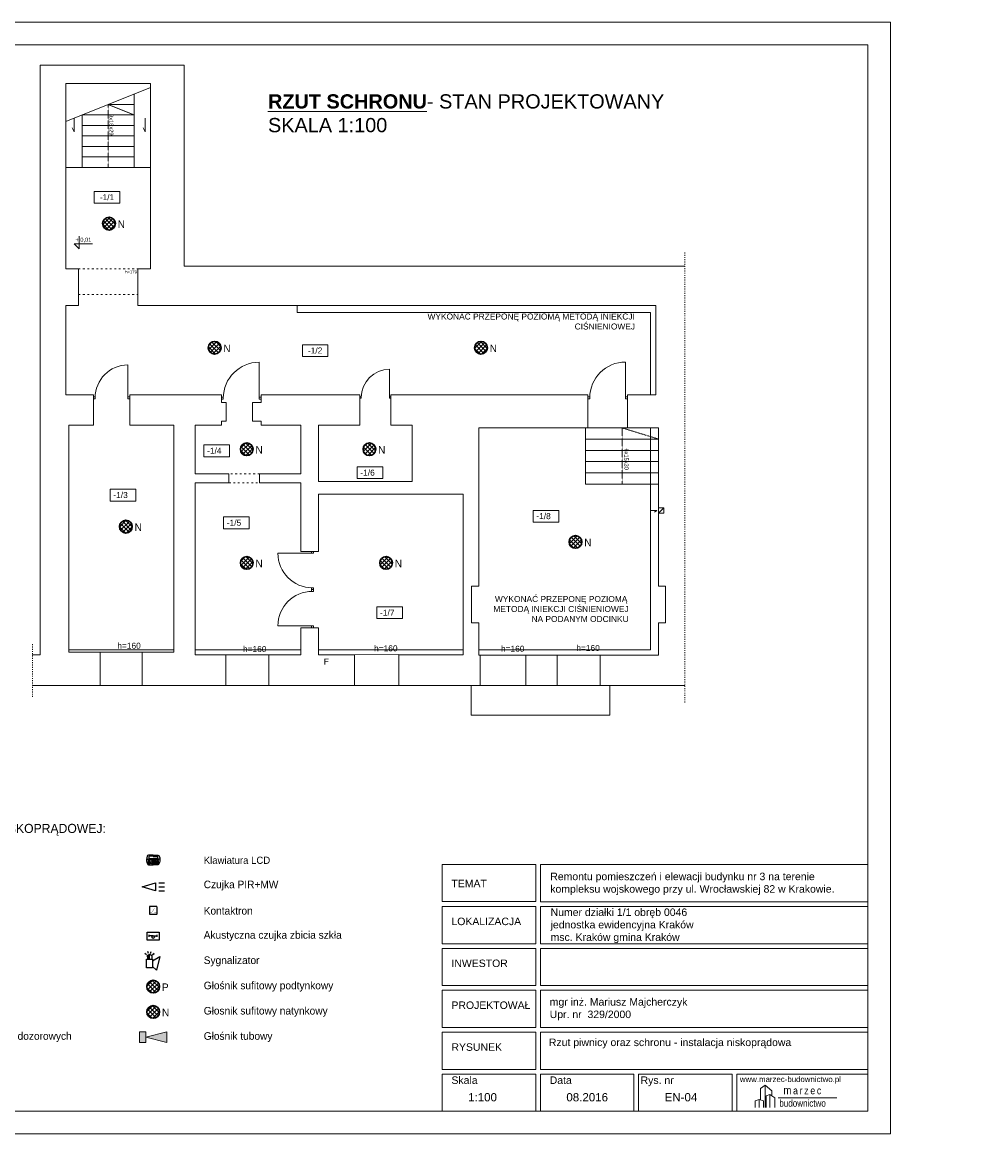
# Model space of a CAD drawing. Header units: centimetres. Extents: x 74448 to 96987, y -37016 to -10817.
# Tile 18 of 174: x 76329 to 78903, y -37016 to -34046. Entities that reach past the tile are written whole.
import ezdxf
from ezdxf.enums import TextEntityAlignment as Align

# ---------------------------------------------------------------- set-up
doc = ezdxf.new("R2010")
doc.units = ezdxf.units.CM
doc.header["$LTSCALE"] = 0.02
doc.linetypes.add('ACAD_ISO03W100', pattern=[30, 12, -18])
doc.layers.get('0').update_dxf_attribs({"color": 8, "lineweight": 13})
for name, color, linetype, lineweight in [('0_stolarka', 8, 'Continuous', 13), ('_AUDIO', 7, 'Continuous', 18), ('_pk_tabelka', 7, 'Continuous', 15), ('CCTV', 7, 'Continuous', 25), ('ei30', 8, 'Continuous', 13), ('LINIE PRZEKROJOWE', 8, 'Continuous', 13), ('OPISY', 8, 'Continuous', 13), ('OSIE', 8, 'ACAD_ISO03W100', 13), ('SSWiN', 7, 'Continuous', 25), ('stolarka', 8, 'Continuous', 13), ('WIDOK', 8, 'Continuous', 13)]:
    doc.layers.add(name, color=color, linetype=linetype, lineweight=lineweight)
doc.styles.add('ARCH. STANDARD', font='arial.ttf')
doc.styles.get("Standard").update_dxf_attribs({"font": 'arial.ttf', "height": 12})
doc.styles.add('Tomasz_W legenda', font='TCM_____.TTF')
pattern_1 = [(45, (-5798.748, -5798.748), (-5.6126601, 5.6126601), []), (135, (-5798.748, -5798.748), (-5.6126601, -5.6126601), [])]
pattern_2 = [(45, (-15376.0345, -10041.89), (-5.6126601, 5.6126601), []), (135, (-15376.0345, -10041.89), (-5.6126601, -5.6126601), [])]

# ---------------------------------------------------------------- blocks, each defined once
blk = doc.blocks.new('*U3')
at = {"layer": 'stolarka', "transparency": 33554684}
blk.add_lwpolyline([(5, 0), (5, 95)], dxfattribs=at)
for points in [[(0, 2.5), (0, -2.5), (5, -2.5), (5, 2.5)], [(100, -2.5), (105, -2.5), (105, 2.5), (100, 2.5)]]:
    blk.add_lwpolyline(points, close=True, dxfattribs=at)
blk.add_arc((5, 0), 95, 0, 90, dxfattribs=at)
blk = doc.blocks.new('A$C2559252F')
at = {"lineweight": 9}
for p, q in [((-20.01, 3.95), (-18.01, 5.47)), ((-18.01, 5.47), (-15.17, 2.98)), ((-18.01, 5.47), (-18.01, -4.14)), ((-20.01, -0.88), (-20.01, 3.95)), ((-17.65, 0.81), (-16.1, 1.39)), ((-17.65, -4.14), (-17.65, 0.81)), ((-16.1, 1.39), (-13.97, 0.07)), ((-16.1, 1.39), (-16.1, -4.14)), ((-15.17, 2.98), (-15.17, 0.81)), ((-13.97, 0.07), (-13.97, -4.14)), ((-12.57, 0), (12.57, 0)), ((-20.67, -0.7), (-20.67, -4.14))]:
    blk.add_line(p, q, dxfattribs=at)
blk.add_lwpolyline([(-22.28, -4.14), (-22.28, -1.29), (-20.67, -0.7), (-18.79, -1.2), (-18.79, -4.14)], dxfattribs=at)
at = {"lineweight": 9, "attachment_point": 1}
for s, insert, char_height, width in [('{\\fTechnic|b0|i0|c2|p2;\\H1.1667x;m\\H0.57141x; \\H1.6001x;a\\H0.62496x; \\H1.6001x;r\\H0.62496x; \\H1.6001x;z\\H0.62496x; \\H1.6001x;e\\H0.62496x; \\H1.6001x;c}', (-10.22, 5.04), 3, 25.2165), ('{\\fTechnic|b0|i0|c2|p2;\\H0.25x;budownictwo}', (-11.99, -0.78), 12, 32.0979)]:
    blk.add_mtext(s, dxfattribs=dict(at, insert=insert, char_height=char_height, width=width))
blk = doc.blocks.new('AAT_PIR')
at = {"ltscale": 50}
blk.add_lwpolyline([(0, 0), (22.5, 6.75), (22.5, -6.75)], close=True, dxfattribs=at)
for points in [[(28.125, 6.75), (37.125, 6.75)], [(28.125, 0), (37.125, 0)], [(28.125, -6.75), (37.125, -6.75)]]:
    blk.add_lwpolyline(points, dxfattribs=at)
blk = doc.blocks.new('AAT_KLAW_LCD')
for points in [[(13.1, 10.2), (3.6, 10.2), (2.2, 9.6), (1.2, 8.1), (0.3, 4.8), (0, 1.5), (0, -1.5), (0.6, -4.4), (1.7, -7.2), (2.4, -8.2), (4, -8.8), (13.1, -8.8)], [(0.1, 2.3), (13.1, 2.3)], [(13.1, 10.2), (22.5, 10.2), (24, 9.6), (25, 8.1), (25.9, 4.8), (26.2, 1.5), (26.2, -1.5), (25.6, -4.4), (24.5, -7.2), (23.8, -8.2), (22.2, -8.8), (13.1, -8.8)], [(26.1, 2.3), (13.1, 2.3)]]:
    blk.add_lwpolyline(points)
for points in [[(3.7, 1.2), (4.6, 1.2, -0.414214), (5, 0.8), (5, 0.6, -0.414214), (4.6, 0.2), (3.7, 0.2, -0.414214), (3.3, 0.6), (3.3, 0.8, -0.414214)], [(6, 1.2), (7, 1.2, -0.414214), (7.4, 0.8), (7.4, 0.6, -0.414214), (7, 0.2), (6, 0.2, -0.414214), (5.6, 0.6), (5.6, 0.8, -0.414214)], [(9.9, 1.2), (11.4, 1.2, -0.414214), (11.8, 0.8), (11.8, 0.4, -0.414214), (11.4, 0), (9.9, 0, -0.414214), (9.5, 0.4), (9.5, 0.8, -0.414214)], [(12.9, 1.2), (14.5, 1.2, -0.414214), (14.9, 0.8), (14.9, 0.4, -0.414214), (14.5, 0), (12.9, 0, -0.414214), (12.5, 0.4), (12.5, 0.8, -0.414214)], [(16.2, 1.2), (17.7, 1.2, -0.414214), (18.1, 0.8), (18.1, 0.4, -0.414214), (17.7, 0), (16.2, 0, -0.414214), (15.8, 0.4), (15.8, 0.8, -0.414214)], [(20.9, 1.2), (22.4, 1.2, -0.414214), (22.8, 0.8), (22.8, 0.6, -0.414214), (22.4, 0.2), (20.9, 0.2, -0.414214), (20.5, 0.6), (20.5, 0.8, -0.414214)], [(3.7, -1.5), (7, -1.5, -0.414214), (7.4, -1.9), (7.4, -2.1, -0.414214), (7, -2.5), (3.7, -2.5, -0.414214), (3.3, -2.1), (3.3, -1.9, -0.414214)], [(3.7, -3.7), (7, -3.7, -0.414214), (7.4, -4.1), (7.4, -4.3, -0.414214), (7, -4.7), (3.7, -4.7, -0.414214), (3.3, -4.3), (3.3, -4.1, -0.414214)], [(3.7, -5.8), (7, -5.8, -0.414214), (7.4, -6.2), (7.4, -6.4, -0.414214), (7, -6.8), (3.7, -6.8, -0.414214), (3.3, -6.4), (3.3, -6.2, -0.414214)], [(9.9, -1.1), (11.4, -1.1, -0.414214), (11.8, -1.5), (11.8, -1.9, -0.414214), (11.4, -2.3), (9.9, -2.3, -0.414214), (9.5, -1.9), (9.5, -1.5, -0.414214)], [(9.9, -3.4), (11.4, -3.4, -0.414214), (11.8, -3.8), (11.8, -4.2, -0.414214), (11.4, -4.6), (9.9, -4.6, -0.414214), (9.5, -4.2), (9.5, -3.8, -0.414214)], [(9.9, -5.5), (11.4, -5.5, -0.414214), (11.8, -5.9), (11.8, -6.3, -0.414214), (11.4, -6.7), (9.9, -6.7, -0.414214), (9.5, -6.3), (9.5, -5.9, -0.414214)], [(12.9, -1.1), (14.5, -1.1, -0.414214), (14.9, -1.5), (14.9, -1.9, -0.414214), (14.5, -2.3), (12.9, -2.3, -0.414214), (12.5, -1.9), (12.5, -1.5, -0.414214)], [(12.9, -3.4), (14.5, -3.4, -0.414214), (14.9, -3.8), (14.9, -4.2, -0.414214), (14.5, -4.6), (12.9, -4.6, -0.414214), (12.5, -4.2), (12.5, -3.8, -0.414214)], [(12.9, -5.5), (14.5, -5.5, -0.414214), (14.9, -5.9), (14.9, -6.3, -0.414214), (14.5, -6.7), (12.9, -6.7, -0.414214), (12.5, -6.3), (12.5, -5.9, -0.414214)], [(16.2, -1.1), (17.7, -1.1, -0.414214), (18.1, -1.5), (18.1, -1.9, -0.414214), (17.7, -2.3), (16.2, -2.3, -0.414214), (15.8, -1.9), (15.8, -1.5, -0.414214)], [(16.2, -3.4), (17.7, -3.4, -0.414214), (18.1, -3.8), (18.1, -4.2, -0.414214), (17.7, -4.6), (16.2, -4.6, -0.414214), (15.8, -4.2), (15.8, -3.8, -0.414214)], [(16.2, -5.5), (17.7, -5.5, -0.414214), (18.1, -5.9), (18.1, -6.3, -0.414214), (17.7, -6.7), (16.2, -6.7, -0.414214), (15.8, -6.3), (15.8, -5.9, -0.414214)], [(20.9, -0.7), (22.4, -0.7, -0.414214), (22.8, -1.1), (22.8, -1.2, -0.414214), (22.4, -1.6), (20.9, -1.6, -0.414214), (20.5, -1.2), (20.5, -1.1, -0.414214)], [(20.9, -2.4), (22.4, -2.4, -0.414214), (22.8, -2.8), (22.8, -3, -0.414214), (22.4, -3.4), (20.9, -3.4, -0.414214), (20.5, -3), (20.5, -2.8, -0.414214)], [(20.9, -4.2), (22.4, -4.2, -0.414214), (22.8, -4.6), (22.8, -4.8, -0.414214), (22.4, -5.2), (20.9, -5.2, -0.414214), (20.5, -4.8), (20.5, -4.6, -0.414214)], [(20.9, -5.8), (22.4, -5.8, -0.414214), (22.8, -6.2), (22.8, -6.3, -0.414214), (22.4, -6.7), (20.9, -6.7, -0.414214), (20.5, -6.3), (20.5, -6.2, -0.414214)]]:
    blk.add_lwpolyline(points, format="xyb", close=True)
for points in [[(13.1, 8.1), (5.5, 8.1, 0.414214), (4.5, 7.1), (4.5, 4.8, 0.414214), (5.5, 3.8), (13.1, 3.8)], [(13.1, 8.1), (20.7, 8.1, -0.414214), (21.7, 7.1), (21.7, 4.8, -0.414214), (20.7, 3.8), (13.1, 3.8)]]:
    blk.add_lwpolyline(points, format="xyb")
blk = doc.blocks.new('AAT_SYGN.OPT.AKU')
blk.add_hatch(color=256).paths.add_polyline_path([(6.3, 18.5), (6.3, 28.7), (6.1, 28.7), (5.6, 28.6), (5.1, 28.5), (4.7, 28.3), (4.3, 28.1), (4, 27.9), (3.6, 27.7), (3.3, 27.4), (2.9, 27.1), (2.6, 26.6), (2.3, 26.2), (2.1, 25.8), (1.9, 25.4), (1.8, 25), (1.7, 24.6), (1.7, 24.3), (1.7, 23.8), (1.7, 18.5)])
for points in [[(0.1, 28.1), (-3.5, 30.7)], [(1.7, 23.8), (1.7, 24.3), (1.7, 24.6), (1.8, 25), (1.9, 25.4), (2.1, 25.8), (2.3, 26.2), (2.6, 26.6), (2.9, 27.1), (3.3, 27.4), (3.6, 27.7), (4, 27.9), (4.3, 28.1), (4.7, 28.3), (5.1, 28.5), (5.6, 28.6), (6.1, 28.7), (6.6, 28.7), (6.9, 28.7), (7.4, 28.6), (7.7, 28.5), (8.1, 28.4), (8.5, 28.3), (8.8, 28.1), (9.1, 28), (9.4, 27.8), (9.6, 27.6), (9.8, 27.5), (10, 27.3), (10.3, 26.9), (10.5, 26.7), (10.7, 26.4), (10.9, 26.1), (11.1, 25.8), (11.2, 25.3), (11.3, 25.1), (11.4, 24.7), (11.4, 24.4), (11.5, 24.1), (11.5, 23.8)], [(3.9, 30.9), (2.6, 35.1)], [(6.3, 18.5), (6.3, 28.7)], [(8.7, 30.9), (10.1, 35.1)], [(1.7, 23.8), (1.7, 18.5)], [(11.5, 23.8), (11.5, 18.5)], [(13.1, 14.7), (28.7, 24), (21.7, -5.1), (13.1, 2.5)]]:
    blk.add_lwpolyline(points)
for points in [[(12.6, 28.1), (16.2, 30.7)], [(0, 18.5), (13.1, 18.5), (13.1, 0), (0, 0)]]:
    blk.add_lwpolyline(points, close=True)
blk = doc.blocks.new('AAT_KONTRKTRON')
blk.add_lwpolyline([(1, -8.3), (15.5, -8.3, 0.414214), (16.5, -7.3), (16.5, 7.3, 0.414214), (15.5, 8.3), (1, 8.3, 0.414214), (0, 7.3), (0, -7.3, 0.414214)], format="xyb", close=True)
at = {"const_width": 0.551}
for points in [[(1.7, -3.9), (5.5, -3.9), (11, 4.4)], [(11, -3.9), (14.9, -3.9)]]:
    blk.add_lwpolyline(points, dxfattribs=at)
blk = doc.blocks.new('AAT_CZUJKA ST. SZKŁA')
for p, q in [((6.5, -2.3), (6.5, 4.1)), ((18, 0.9), (6.5, 0.9)), ((18, 0.9), (29.5, 0.9)), ((29.5, -2.3), (29.5, 4.1))]:
    blk.add_line(p, q)
blk.add_lwpolyline([(1, 12), (35, 12, -0.414214), (36, 11), (36, -11, -0.414214), (35, -12), (1, -12, -0.414214), (0, -11), (0, 11, -0.414214)], format="xyb", close=True)
at = {"ltscale": 0.1}
blk.add_circle((18, -2.9), 3.8, dxfattribs=at)

msp = doc.modelspace()

# ---------------------------------------------------------------- hatches: boundary and pattern name
at = {"layer": '_AUDIO'}
h = msp.add_hatch(dxfattribs=at)
h.set_pattern_fill('ANSI37', color=256, scale=2.5)
h.set_pattern_definition(pattern_1)
h.paths.add_polyline_path([(76578.1, -34583.9, 1), (76544.1, -34583.9, 1)])
h = msp.add_hatch(dxfattribs=at)
h.set_pattern_fill('ANSI37', color=256, scale=2.5)
h.set_pattern_definition(pattern_1)
h.paths.add_polyline_path([(76860.3, -34915.6, 1), (76826.3, -34915.6, 1)])
h = msp.add_hatch(dxfattribs=at)
h.set_pattern_fill('ANSI37', color=256, scale=2.5)
h.set_pattern_definition(pattern_1)
h.paths.add_polyline_path([(77571.8, -34915.6, 1), (77537.8, -34915.6, 1)])
h = msp.add_hatch(dxfattribs=at)
h.set_pattern_fill('ANSI37', color=256, scale=2.5)
h.set_pattern_definition(pattern_1)
h.paths.add_polyline_path([(76946, -35186.8, 1), (76912, -35186.8, 1)])
h = msp.add_hatch(dxfattribs=at)
h.set_pattern_fill('ANSI37', color=256, scale=2.5)
h.set_pattern_definition(pattern_1)
h.paths.add_polyline_path([(77273.8, -35186.8, 1), (77239.8, -35186.8, 1)])
h = msp.add_hatch(dxfattribs=at)
h.set_pattern_fill('ANSI37', color=256, scale=2.5)
h.set_pattern_definition(pattern_1)
h.paths.add_polyline_path([(76623.1, -35393.5, 1), (76589.1, -35393.5, 1)])
h = msp.add_hatch(dxfattribs=at)
h.set_pattern_fill('ANSI37', color=256, scale=2.5)
h.set_pattern_definition(pattern_1)
h.paths.add_polyline_path([(77824.3, -35434.3, 1), (77790.3, -35434.3, 1)])
h = msp.add_hatch(dxfattribs=at)
h.set_pattern_fill('ANSI37', color=256, scale=2.5)
h.set_pattern_definition(pattern_1)
h.paths.add_polyline_path([(76946, -35490.5, 1), (76912, -35490.5, 1)])
h = msp.add_hatch(dxfattribs=at)
h.set_pattern_fill('ANSI37', color=256, scale=2.5)
h.set_pattern_definition(pattern_1)
h.paths.add_polyline_path([(77318.2, -35490.3, 1), (77284.2, -35490.3, 1)])
h = msp.add_hatch(dxfattribs=at)
h.set_pattern_fill('ANSI37', color=256, scale=2.5)
h.set_pattern_definition(pattern_2)
h.paths.add_polyline_path([(76696.1, -36622.5, 1), (76662.1, -36622.5, 1)])
h = msp.add_hatch(dxfattribs=at)
h.set_pattern_fill('ANSI37', color=256, scale=2.5)
h.set_pattern_definition(pattern_2)
h.paths.add_polyline_path([(76696.1, -36690, 1), (76662.1, -36690, 1)])
h = msp.add_hatch(color=256, dxfattribs=at)
h.dxf.hatch_style = 1
h.paths.add_polyline_path([(76642.4, -36771.5), (76659.5, -36771.5), (76659.5, -36757.5), (76659.5, -36743.5), (76642.4, -36743.5)])
h.paths.add_polyline_path([(76659.5, -36757.5), (76715.8, -36771.5), (76715.8, -36743.5)])

# ---------------------------------------------------------------- linework, layer by layer
at = {"ltscale": 20}
for points in [[(76445.3, -34209.5), (76672.3, -34209.5)], [(76628.3, -34237.5), (76628.3, -34433.5)], [(76558.8, -34265.5), (76628.3, -34265.5)], [(76489.3, -34293.5), (76489.3, -34433.5)], [(76489.3, -34293.5), (76628.3, -34293.5)], [(76489.3, -34321.5), (76628.3, -34321.5)], [(76489.3, -34349.5), (76628.3, -34349.5)], [(76489.3, -34377.5), (76628.3, -34377.5)], [(76489.3, -34405.5), (76628.3, -34405.5)], [(76445.3, -34433.5), (76672.3, -34433.5)]]:
    msp.add_lwpolyline(points, dxfattribs=at)
for points in [[(76468.1, -34301.6), (76468.1, -34338.8), (76462.8, -34328)], [(76657.8, -34301.6), (76657.8, -34338.8), (76652.5, -34328)], [(77834.3, -35129.6), (77834.3, -35129.6), (77834.3, -35159.6), (78029.3, -35159.6)], [(77840.3, -35129.6), (77946.3, -35129.6)], [(77834.3, -35159.6), (77834.3, -35159.6), (77834.3, -35189.6), (78029.3, -35189.6)], [(77834.3, -35189.6), (77834.3, -35189.6), (77834.3, -35219.6), (78029.3, -35219.6)], [(77834.3, -35219.6), (77834.3, -35219.6), (77834.3, -35249.6), (78029.3, -35249.6)], [(77834.3, -35249.6), (77834.3, -35249.6), (77834.3, -35279.6), (78029.3, -35279.6)], [(78007.7, -35349.9), (78024.3, -35349.9), (78018, -35354.8)], [(77528.8, -35817.6), (77528.8, -35897.6), (77898.8, -35897.6), (77898.8, -35817.6)]]:
    msp.add_lwpolyline(points)
at = {"layer": '0_stolarka'}
for points in [[(77063.3, -34802.6), (77063.3, -34821.2)], [(77063.3, -34821.2), (78007.4, -34821.2), (78007.4, -35041.6)], [(78007.4, -35129.6), (78007.4, -35722.8), (77549.3, -35722.8)], [(76734.3, -35722.8), (76453.3, -35722.8)], [(77073.3, -35722.8), (76791.3, -35722.8)], [(77507.3, -35722.8), (77120.3, -35722.8)]]:
    msp.add_lwpolyline(points, dxfattribs=at)
at = {"layer": '_AUDIO'}
for points in [[(76642.4, -36743.5), (76642.4, -36771.5), (76659.5, -36771.5), (76659.5, -36757.5), (76659.5, -36743.5), (76642.4, -36743.5)], [(76659.5, -36757.5), (76715.8, -36743.5), (76715.8, -36771.5), (76659.5, -36757.5)]]:
    msp.add_lwpolyline(points, dxfattribs=at)
at = {"layer": '_AUDIO', "lineweight": 30}
for centre in [(76561.1, -34583.9), (76843.3, -34915.6), (77554.8, -34915.6), (76929, -35186.8), (77256.8, -35186.8), (76606.1, -35393.5), (77807.3, -35434.3), (76929, -35490.5), (77301.2, -35490.3), (76679.1, -36622.5), (76679.1, -36690)]:
    msp.add_circle(centre, 17, dxfattribs=at)
at = {"layer": '_pk_tabelka', "color": 7, "ltscale": 3}
for p, q in [((78648.4, -34045.7), (74448.4, -34045.7)), ((78648.4, -34045.7), (78648.4, -37015.7)), ((78588.4, -34105.7), (74698.4, -34105.7)), ((78588.4, -34105.7), (78588.4, -36955.7)), ((78588.4, -36955.7), (74698.4, -36955.7)), ((78648.4, -37015.7), (74448.4, -37015.7))]:
    msp.add_line(p, q, dxfattribs=at)
for points in [[(77450.9, -36395.5), (77700.9, -36395.5), (77700.9, -36296.1), (77450.9, -36296.1)], [(77713.4, -36396), (78588.4, -36396), (78588.4, -36296.6), (77713.4, -36296.6)], [(77450.9, -36508), (77700.9, -36508), (77700.9, -36408.5), (77450.9, -36408.5)], [(77713.4, -36508), (78588.4, -36508), (78588.4, -36408.5), (77713.4, -36408.5)], [(77450.9, -36619.9), (77700.9, -36619.9), (77700.9, -36520.5), (77450.9, -36520.5)], [(77713.4, -36619.9), (78588.4, -36619.9), (78588.4, -36520.5), (77713.4, -36520.5)], [(77450.9, -36731.8), (77700.9, -36731.8), (77700.9, -36632.4), (77450.9, -36632.4)], [(77713.4, -36731.8), (78588.4, -36731.8), (78588.4, -36632.4), (77713.4, -36632.4)], [(77450.9, -36843.7), (77700.9, -36843.7), (77700.9, -36744.3), (77450.9, -36744.3)], [(77713.4, -36843.7), (78588.4, -36843.7), (78588.4, -36744.3), (77713.4, -36744.3)], [(77450.9, -36955.7), (77700.9, -36955.7), (77700.9, -36856.2), (77450.9, -36856.2)], [(77713.4, -36955.7), (77963.4, -36955.7), (77963.4, -36856.2), (77713.4, -36856.2)], [(77975.9, -36955.7), (78225.9, -36955.7), (78225.9, -36856.2), (77975.9, -36856.2)], [(78238.4, -36955.7), (78588.4, -36955.7), (78588.4, -36856.2), (78238.4, -36856.2)]]:
    msp.add_lwpolyline(points, close=True, dxfattribs=at)
at = {"layer": 'LINIE PRZEKROJOWE'}
for points in [[(76377.3, -35735.6), (76377.3, -34160.5), (76445.3, -34160.5)], [(76377.3, -34160.5), (76614.3, -34160.5)], [(76692.3, -34160.5), (76614.3, -34160.5)], [(76692.3, -34160.5), (76762.3, -34160.5)], [(76762.3, -34160.5), (76762.3, -34509.2)], [(76445.3, -34209.5), (76445.3, -34704.5)], [(76618.4, -34209.5), (76445.3, -34209.5)], [(76614.3, -34209.5), (76672.3, -34209.5)], [(76672.3, -34704.5), (76672.3, -34209.5)], [(76445.3, -34311.2), (76672.3, -34219.8)], [(76762.3, -34509.2), (76762.3, -34697.2)], [(76445.3, -34704.5), (76479.3, -34704.5)], [(76479.3, -34704.5), (76479.3, -34802.4), (76445.3, -34802.4)], [(76638.3, -34704.5), (76672.3, -34704.5)], [(76638.3, -34704.5), (76638.3, -34802.6), (76661.3, -34802.6)], [(76846.3, -34697.2), (76762.3, -34697.2)], [(76762.3, -34697.2), (78099.3, -34697.2)], [(76772.3, -34697.2), (76846.3, -34697.2)], [(76875.3, -34697.2), (76858.3, -34697.2)], [(76858.3, -34697.2), (76875.3, -34697.2)], [(76445.3, -34802.6), (76445.3, -35041.6), (76519.3, -35041.6)], [(77946.3, -35041.6), (78022.3, -35041.6), (78022.3, -34802.6), (76638.3, -34802.6)], [(76445.3, -35041.6), (76519.3, -35041.6), (76519.3, -35122.6)], [(76616.3, -35041.6), (76861.3, -35041.6)], [(76616.3, -35041.6), (76616.3, -35122.6)], [(76616.3, -35041.6), (76861.3, -35041.6), (76861.3, -35061.6)], [(76967.3, -35041.6), (77231.3, -35041.6)], [(76967.3, -35041.6), (76967.3, -35061.6)], [(76967.3, -35041.6), (77231.3, -35041.6), (77231.3, -35122.6)], [(77314.3, -35041.6), (77840.3, -35041.6)], [(77314.3, -35041.6), (77314.3, -35122.6)], [(77314.3, -35041.6), (77840.3, -35041.6), (77840.3, -35129.6)], [(77946.3, -35041.6), (77946.3, -35129.6)], [(76861.3, -35061.6), (76874.3, -35061.6), (76874.3, -35111.6), (76861.3, -35111.6)], [(76944.3, -35111.6), (76944.3, -35061.6), (76967.3, -35061.6)], [(76967.3, -35111.6), (76944.3, -35111.6), (76944.3, -35085.3)], [(76453.3, -35122.6), (76519.3, -35122.6)], [(76519.3, -35122.6), (76453.3, -35122.6), (76453.3, -35728.6), (76537.3, -35728.6), (76537.3, -35817.6)], [(76616.3, -35122.6), (76734.3, -35122.6)], [(76649.3, -35728.6), (76734.3, -35728.6), (76734.3, -35122.6)], [(76791.3, -35122.6), (76861.3, -35122.6)], [(76791.3, -35122.6), (76861.3, -35122.6)], [(76881.3, -35252.6), (76791.3, -35252.6), (76791.3, -35122.6)], [(76791.3, -35122.6), (76861.3, -35122.6)], [(76861.3, -35111.6), (76861.3, -35122.6)], [(77058.3, -35122.6), (76967.3, -35122.6), (76967.3, -35111.6), (76944.3, -35111.6)], [(76983.3, -35122.6), (77073.3, -35122.6), (77073.3, -35252.6), (76963.3, -35252.6)], [(76967.3, -35122.6), (77058.3, -35122.6)], [(77120.3, -35122.6), (77231.3, -35122.6)], [(77231.3, -35122.6), (77120.3, -35122.6), (77120.3, -35272.6), (77371.3, -35272.6), (77371.3, -35122.6)], [(77314.3, -35122.6), (77371.3, -35122.6)], [(77549.3, -35129.6), (77549.3, -35552.6), (77529.3, -35552.6), (77529.3, -35650.6), (77549.3, -35650.6)], [(77840.3, -35129.6), (77549.3, -35129.6), (77549.3, -35552.6)], [(77946.3, -35129.6), (78029.3, -35129.6)], [(78029.3, -35552.6), (78029.3, -35129.6)], [(76791.3, -35252.6), (76881.3, -35252.6)], [(76791.3, -35252.6), (76881.3, -35252.6), (76881.3, -35276.6)], [(77073.3, -35252.6), (76963.3, -35252.6), (76963.3, -35276.6)], [(76791.3, -35276.6), (76881.3, -35276.6)], [(76873.3, -35735.6), (76791.3, -35735.6), (76791.3, -35276.6)], [(76963.3, -35276.6), (77073.3, -35276.6), (77073.3, -35459.6)], [(77073.3, -35276.6), (77073.3, -35459.6), (77120.3, -35459.6)], [(77120.3, -35459.6), (77120.3, -35306.6), (77507.3, -35306.6), (77507.3, -35735.6), (77335.3, -35735.6)], [(78029.3, -35343.2), (78043.3, -35343.2), (78043.3, -35357.2), (78029.3, -35357.2)], [(78043.3, -35343.2), (78029.3, -35357.2)], [(77120.3, -35459.6), (77073.3, -35459.6)], [(78029.3, -35552.6), (78047.3, -35552.6), (78047.3, -35650.6), (78029.3, -35650.6)], [(77073.3, -35663.6), (77073.3, -35735.6), (76988.3, -35735.6)], [(77073.3, -35663.6), (77120.3, -35663.6)], [(77202.3, -35735.6), (77120.3, -35735.6), (77120.3, -35663.6)], [(77549.3, -35650.6), (77549.3, -35736.6), (77552.3, -35736.6)], [(77873.3, -35736.6), (78029.3, -35736.6), (78029.3, -35650.6)], [(76649.3, -35728.6), (76649.3, -35817.6)], [(76377.3, -35735.6), (76357, -35735.6)], [(76791.3, -35735.6), (76873.3, -35735.6), (76873.3, -35817.6)], [(76988.3, -35817.6), (76988.3, -35735.6)], [(77120.3, -35735.6), (77217.3, -35735.6), (77217.3, -35817.6)], [(77507.3, -35735.6), (77335.3, -35735.6), (77335.3, -35817.6)], [(77552.3, -35736.6), (77552.3, -35817.6)], [(77674.3, -35736.6), (77758.3, -35736.6)], [(77758.3, -35736.6), (77674.3, -35736.6), (77674.3, -35817.6)], [(77674.3, -35736.6), (77674.3, -35736.6)], [(77758.3, -35736.6), (77758.3, -35817.6)], [(78026.3, -35736.6), (77873.3, -35736.6), (77873.3, -35817.6)], [(77873.3, -35736.6), (77873.3, -35736.6)], [(76537.3, -35817.6), (76357, -35817.6)], [(76873.3, -35817.6), (76649.3, -35817.6)], [(77217.3, -35817.6), (76988.3, -35817.6)], [(77552.3, -35817.6), (77335.3, -35817.6)], [(77758.3, -35817.6), (77674.3, -35817.6)], [(77873.3, -35817.6), (78099.3, -35817.6)], [(77873.3, -35817.6), (77873.3, -35817.6)]]:
    msp.add_lwpolyline(points, dxfattribs=at)
at = {"layer": 'OPISY'}
for p, q in [((76481.7, -34617.2), (76481.7, -34651.5)), ((76481.7, -34651.5), (76468.2, -34638)), ((76468.2, -34638), (76517.4, -34638))]:
    msp.add_line(p, q, dxfattribs=at)
for points in [[(76521.6, -34497.7), (76590.1, -34497.7), (76590.1, -34529), (76521.6, -34529)], [(77077.6, -34907.4), (77146.1, -34907.4), (77146.1, -34938.7), (77077.6, -34938.7)], [(76814.3, -35175.3), (76882.8, -35175.3), (76882.8, -35206.6), (76814.3, -35206.6)], [(77223.7, -35233.7), (77292.2, -35233.7), (77292.2, -35265), (77223.7, -35265)], [(76563.9, -35293.7), (76632.4, -35293.7), (76632.4, -35325), (76563.9, -35325)], [(76866.8, -35367.6), (76935.3, -35367.6), (76935.3, -35398.9), (76866.8, -35398.9)], [(77693.8, -35350), (77762.4, -35350), (77762.4, -35381.3), (77693.8, -35381.3)], [(77276.4, -35608), (77344.9, -35608), (77344.9, -35639.3), (77276.4, -35639.3)]]:
    msp.add_lwpolyline(points, close=True, dxfattribs=at)
at = {"layer": 'OSIE'}
for points in [[(76558.8, -34433.5), (76558.8, -34265.5), (76628.3, -34293.5)], [(77931.8, -35279.6), (77931.8, -35129.6), (78029.3, -35159.6)]]:
    msp.add_lwpolyline(points, dxfattribs=at)
at = {"layer": 'OSIE', "ltscale": 10}
for points in [[(78099.3, -35863.5), (78099.3, -34659.4)], [(76357, -35707.9), (76357, -35851.3)]]:
    msp.add_lwpolyline(points, dxfattribs=at)
at = {"layer": 'WIDOK', "linetype": 'ACAD_ISO03W100', "ltscale": 20}
for points in [[(76479.3, -34704.5), (76638.3, -34704.5)], [(76479.3, -34773.2), (76638.3, -34773.2)], [(76963.3, -35252.6), (76881.3, -35252.6)], [(76881.3, -35276.6), (76963.3, -35276.6)]]:
    msp.add_lwpolyline(points, dxfattribs=at)
at = {"layer": 'WIDOK'}
for points in [[(76537.3, -35728.5), (76649.3, -35728.5)], [(76873.3, -35735.6), (76988.3, -35735.6)], [(77217.3, -35735.6), (77335.3, -35735.5)], [(77552.3, -35736.5), (77674.3, -35736.5)], [(77758.3, -35736.6), (77873.3, -35736.6)], [(76537.3, -35817.6), (76649.3, -35817.6)], [(76873.3, -35817.6), (76988.3, -35817.6)], [(77217.3, -35817.6), (77335.3, -35817.6)], [(77552.3, -35817.6), (77674.3, -35817.6)], [(77758.3, -35817.8), (77873.3, -35817.8)]]:
    msp.add_lwpolyline(points, dxfattribs=at)

# ---------------------------------------------------------------- block references
at = {"layer": '_pk_tabelka', "color": 0, "xscale": 6.25, "yscale": 6.25, "zscale": 12.5}
msp.add_blockref('A$C2559252F', (78426.9, -36919.8), dxfattribs=at)
at = {"layer": 'SSWiN'}
for name, p, xscale, yscale, zscale in [('AAT_KLAW_LCD', (76661.3, -36285), 1.359403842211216, 1.359403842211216, 1.359403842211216), ('AAT_PIR', (76649.3, -36356), 1.606568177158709, 1.606568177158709, 1.606568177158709), ('AAT_KONTRKTRON', (76668.9, -36419), 1.235821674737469, 1.235821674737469, 1.235821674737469), ('AAT_CZUJKA ST. SZKŁA', (76662.9, -36487.5), 0.9021702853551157, 0.9021702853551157, 0.9021702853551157), ('AAT_SYGN.OPT.AKU', (76661.4, -36572.1), 1.235821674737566, 1.235821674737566, 1.235821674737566)]:
    msp.add_blockref(name, p, dxfattribs=dict(at, xscale=xscale, yscale=yscale, zscale=zscale))
at = {"layer": 'stolarka', "transparency": 33554684}
for p, xscale, yscale, zscale in [((76967.3, -35050), -1.009523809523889, 1.009523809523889, 1.009523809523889), ((77946.3, -35049.5), -1.009523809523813, 1.009523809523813, 1.009523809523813), ((76616.3, -35049.3), -0.9238095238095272, 0.9238095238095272, 0.9238095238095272), ((77314.3, -35048.2), -0.792570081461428, 0.792570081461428, 0.792570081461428)]:
    msp.add_blockref('*U3', p, dxfattribs=dict(at, xscale=xscale, yscale=yscale, zscale=zscale))
at = {"layer": 'stolarka', "transparency": 33554684, "yscale": 0.9714285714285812, "zscale": 0.9714285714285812}
for p, xscale, rotation in [((77104.5, -35459.6), -0.9714285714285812, 90.00000000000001), ((77104.5, -35663.6), 0.9714285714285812, 90)]:
    msp.add_blockref('*U3', p, dxfattribs=dict(at, xscale=xscale, rotation=rotation))

# ---------------------------------------------------------------- texts
at = {"insert": (76985.8, -34238.2), "char_height": 38, "width": 2031.92, "attachment_point": 1, "style": 'ARCH. STANDARD'}
msp.add_mtext('{\\fArial|b1|i0|c238|p34;\\L\\C256;RZUT\\fArial|b1|i0|c0|p34; \\fArial|b1|i0|c238|p34;SCHRONU\\fArial|b0|i0|c238|p34;\\l- STAN PROJEKTOWANY\\PSK\\fArial|b0|i0|c0|p34;A\\fArial|b0|i0|c238|p34;L\\fArial|b0|i0|c0|p34;A \\fArial|b0|i0|c238|p34;1:100}', dxfattribs=at)
at = {"layer": '_AUDIO', "char_height": 20, "width": 16.573, "attachment_point": 1, "style": 'Tomasz_W legenda'}
for s, insert in [('N', (76584.4, -34575.4)), ('N', (76866.6, -34907.1)), ('N', (77578.2, -34907.1)), ('N', (76952.4, -35178.3)), ('N', (77280.1, -35178.3)), ('N', (76629.5, -35385)), ('N', (77830.7, -35425.8)), ('N', (76952.4, -35482)), ('N', (77324.5, -35481.8)), ('P', (76702.5, -36614)), ('N', (76702.5, -36681.5))]:
    msp.add_mtext(s, dxfattribs=dict(at, insert=insert))
at = {"layer": '_pk_tabelka', "color": 7, "style": 'ARCH. STANDARD'}
for s, height, p in [('TEMAT', 19.99, (77475.9, -36356.9)), ('LOKALIZACJA', 19.988, (77475.9, -36458.2)), ('INWESTOR', 19.99, (77475.9, -36570.2)), ('PROJEKTOWAŁ', 19.988, (77475.9, -36682.1)), ('RYSUNEK', 19.99, (77475.9, -36794))]:
    msp.add_text(s, height=height, dxfattribs=at).set_placement(p)
at = {"layer": '_pk_tabelka', "color": 7, "lineweight": 13, "insert": (77739.9, -36318.1), "char_height": 20, "width": 828.736, "attachment_point": 1, "style": 'ARCH. STANDARD'}
msp.add_mtext('{\\C0;Remontu pomieszczeń i elewacji budynku nr 3 na terenie kompleksu wojskowego przy ul. Wrocławskiej 82 w Krakowie.\\H1.2565x; }', dxfattribs=at)
at = {"layer": '_pk_tabelka', "color": 7, "lineweight": 13, "attachment_point": 1}
for s, insert, char_height, width in [('{\\C0;Numer działki 1/1 obręb 0046 \\Pjednostka ewidencyjna Kraków\\Pmsc. Kraków gmina Kraków}', (77740.8, -36413.6), 20, 982.933), ('mgr inż.{\\fArial|b0|i0|c238|p34; Mariusz Majcherczyk\\PUpr. nr  329/2000}', (77738.4, -36653.2), 20, 982.933), ('Rzut piwnicy oraz schronu - instalacja niskoprądowa', (77736.2, -36761.4), 20, 716.04), ('Skala', (77475.9, -36862.5), 20, 982.933), ('Data', (77738.4, -36862.5), 20, 982.933), ('Rys. nr\\P^I', (77981.2, -36862.5), 20, 982.933), ('www.marzec-budownictwo.pl', (78246.4, -36862.5), 15, 982.933)]:
    msp.add_mtext(s, dxfattribs=dict(at, insert=insert, char_height=char_height, width=width))
at = {"layer": '_pk_tabelka', "color": 7, "char_height": 22.05, "width": 15.335, "attachment_point": 1}
for s, insert in [('1:100', (77520.4, -36907)), ('08.2016', (77782.9, -36907))]:
    msp.add_mtext(s, dxfattribs=dict(at, insert=insert))
at = {"layer": '_pk_tabelka', "insert": (78045.4, -36907), "char_height": 22.05, "width": 15.335, "attachment_point": 1}
msp.add_mtext('EN-04', dxfattribs=at)
at = {"layer": 'CCTV', "style": 'Tomasz_W legenda'}
msp.add_text('LEGENDA INSTALACJI NISKOPRĄDOWEJ:', height=24.3, dxfattribs=at).set_placement((76226.8, -36199.8), align=Align.MIDDLE_CENTER)
at = {"layer": 'ei30', "char_height": 16, "attachment_point": 1}
for s, insert, width in [('\\pi46.424;WYKONAĆ PRZEPONĘ POZIOMĄ METODĄ INIEKCJI \\P\\pi439.44;CIŚNIENIOWEJ', (77365.6, -34824), 598.031), ('\\pi217.64;EI15', (75312.4, -35452.5), 260.963), ('\\pi244.27;WYKONAĆ PRZEPONĘ POZIOMĄ \\P\\pi240.04;METODĄ INIEKCJI CIŚNIENIOWEJ \\P\\pi341.98;NA PODANYM ODCINKU', (77347.8, -35578.8), 598.031), ('\\pi217.64;EI15', (75270, -35679.1), 260.963), ('\\pi217.64;EI15', (75268.5, -35796.8), 260.963)]:
    msp.add_mtext(s, dxfattribs=dict(at, insert=insert, width=width))
at = {"layer": 'OPISY', "ltscale": 0.15}
msp.add_text('F', height=16, dxfattribs=at).set_placement((77134.8, -35761.9))
at = {"layer": 'OPISY', "char_height": 10.8, "width": 58.572, "attachment_point": 1, "rotation": 270}
for s, insert in [('{\\fArial|b0|i0|c238|p34;9x18x29}', (76572.8, -34291.3)), ('{\\fArial|b0|i0|c238|p34;6x15x30}', (77949, -35184.7))]:
    msp.add_mtext(s, dxfattribs=dict(at, insert=insert))
at = {"layer": 'OPISY', "attachment_point": 1}
for s, insert, char_height, width in [('{\\fArial|b0|i0|c238|p34;-1/1}', (76536.5, -34505.1), 16, 260.963), ('{\\fArial|b0|i0|c238|p34;+ 0,01}', (76471.4, -34621.5), 10.8, 58.572), ('h={\\fArial|b0|i0|c238|p34;179}', (76604.2, -34708.8), 8, 260.963), ('\\pi211.9;-1/12', (75019.8, -34738.5), 16, 260.963), ('{\\fArial|b0|i0|c238|p34;-1/2}', (77092.5, -34914.8), 16, 260.963), ('\\pi214.83;-1/11', (75065.5, -35144.6), 16, 260.963), ('{\\fArial|b0|i0|c238|p34;-1/4}', (76823.1, -35182.7), 16, 260.963), ('{\\fArial|b0|i0|c238|p34;-1/6}', (77232.6, -35241.2), 16, 260.963), ('{\\fArial|b0|i0|c238|p34;-1/3}', (76572.7, -35301.1), 16, 260.963), ('{\\fArial|b0|i0|c238|p34;-1/8}', (77702.7, -35357.4), 16, 260.963), ('\\pi211.8;-1/10', (74942.6, -35358.3), 16, 260.963), ('{\\fArial|b0|i0|c238|p34;-1/5}', (76875.7, -35375), 16, 260.963), ('{\\fArial|b0|i0|c238|p34;-1/7}', (77285.2, -35615.4), 16, 260.963), ('h={\\fArial|b0|i0|c238|p34;160}', (76583.2, -35703.7), 16, 260.963), ('h={\\fArial|b0|i0|c238|p34;160}', (76918.9, -35712.6), 16, 260.963), ('h={\\fArial|b0|i0|c238|p34;160}', (77269.2, -35710.6), 16, 260.963), ('h={\\fArial|b0|i0|c238|p34;160}', (77608.2, -35711.7), 16, 260.963), ('h={\\fArial|b0|i0|c238|p34;160}', (77809.5, -35709.7), 16, 260.963)]:
    msp.add_mtext(s, dxfattribs=dict(at, insert=insert, char_height=char_height, width=width))
at = {"layer": 'SSWiN', "ltscale": 0.5, "attachment_point": 4, "line_spacing_factor": 0.825, "style": 'Tomasz_W legenda'}
for s, insert, char_height, width in [('Klawiatura LCD ', (76814.1, -36285), 19.125, 683.479), ('Czujka PIR+MW ', (76814.1, -36352.5), 20.25, 630.874), ('Kontaktron ', (76814.1, -36420), 20.25, 630.874), ('Akustyczna czujka zbicia szkła ', (76814.1, -36487.5), 20.25, 630.874), ('Sygnalizator ', (76814.1, -36555), 20.25, 630.874), ('Głośnik sufitowy podtynkowy', (76814.1, -36622.5), 20.25, 630.874), ('Głosnik sufitowy natynkowy', (76814.1, -36690), 20.25, 630.874), ('Moduł rozszerzenia 8 linii dozorowych ', (76005.4, -36757.5), 20.25, 630.874), ('Głośnik tubowy', (76814.1, -36757.5), 20.25, 630.874)]:
    msp.add_mtext(s, dxfattribs=dict(at, insert=insert, char_height=char_height, width=width))

doc.saveas('drawing.dxf')
